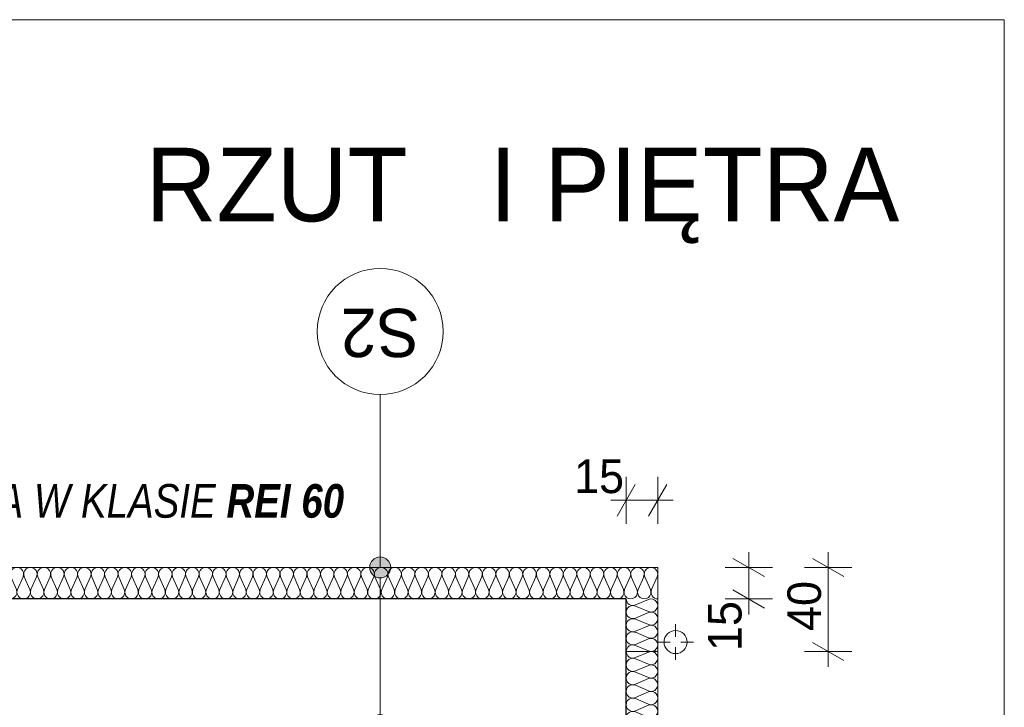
# Model space of a CAD drawing. Extents: x -547885 to -186295, y -25370 to 156194.
# Tile 214 of 256: x -474911 to -470223, y 80422 to 83694. Entities that reach past the tile are written whole.
import ezdxf

# ---------------------------------------------------------------- set-up
doc = ezdxf.new("R2010")
doc.units = 0
doc.header["$MEASUREMENT"] = 0
for name, color, linetype in [('Arch ocieplenie', 7, 'Continuous'), ('Arch opisy', 7, 'Continuous'), ('INWENT WYMIARY', 7, 'Continuous')]:
    doc.layers.add(name, color=color, linetype=linetype)
for name, color, linetype, lineweight, true_color in [('Arch ocieplenie_Nr_Pióra__44', 7, 'Continuous', 9, 0x029e21), ('Arch ocieplenie_Nr_Pióra__9', 7, 'Continuous', 9, 0x3dad99), ('Arch wykończenie_Nr_Pióra__3', 7, 'Continuous', 18, 0xff6600)]:
    doc.layers.add(name, color=color, linetype=linetype, lineweight=lineweight, true_color=true_color)
for name, color, linetype, lineweight in [('Arch opisy_Nr_Pióra__1', 7, 'Continuous', 25), ('Arch opisy_Nr_Pióra__21', 7, 'Continuous', 9), ('ARCH TABELA_Nr_Pióra__21', 7, 'Continuous', 9), ('INWENT DACH_Nr_Pióra__21', 7, 'Continuous', 9), ('INWENT WYMIARY_Nr_Pióra__21', 7, 'Continuous', 9), ('INWENT.ŚCIANY_Nr_Pióra__1', 7, 'Continuous', 25)]:
    doc.layers.add(name, color=color, linetype=linetype, lineweight=lineweight)
doc.styles.add('GENERATED_STYLE_2', font='txt')
doc.styles.add('GENERATED_STYLE_6', font='txt')
doc.styles.add('GENERATED_STYLE_7', font='txt')
doc.dimstyles.new('GENERATED_STYLE__5', dxfattribs={"dimtxt": 160.000002, "dimasz": 114, "dimexe": 0.18, "dimexo": 0, "dimgap": 0.09, "dimtad": 1, "dimtih": 1, "dimtoh": 1, "dimdec": 0, "dimlfac": 0.1, "dimzin": 0, "dimdsep": 46, "dimtxsty": 'GENERATED_STYLE_2', "dimblk": 'ARROWHEAD_2', "dimblk1": 'ARROWHEAD_2', "dimblk2": 'ARROWHEAD_2', "dimcen": 0.09, "dimclrd": 7, "dimclre": 7, "dimclrt": 7, "dimazin": 0, "dimtfac": 1, "dimtdec": 4, "dimtmove": 0, "dimatfit": 3, "dimfxl": 0, "dimtolj": 1, "dimtzin": 0, "dimarcsym": 0})
doc.dimstyles.new('GENERATED_STYLE__7', dxfattribs={"dimtxt": 160.000002, "dimasz": 114, "dimexe": 0.18, "dimexo": 0, "dimgap": 0.09, "dimtad": 1, "dimdec": 0, "dimlfac": 0.1, "dimzin": 0, "dimdsep": 46, "dimtxsty": 'GENERATED_STYLE_2', "dimblk": 'ARROWHEAD_2', "dimblk1": 'ARROWHEAD_2', "dimblk2": 'ARROWHEAD_2', "dimcen": 0.09, "dimclrd": 7, "dimclre": 7, "dimclrt": 7, "dimazin": 0, "dimtfac": 1, "dimtdec": 4, "dimtmove": 0, "dimatfit": 3, "dimfxl": 0, "dimtolj": 1, "dimtzin": 0, "dimarcsym": 0})

# ---------------------------------------------------------------- blocks, each defined once
blk = doc.blocks.new('Izolacja cieplna 14_215', base_point=(-472023.3, 80687.6))
at = {"layer": 'Arch ocieplenie_Nr_Pióra__9', "linetype": 'Continuous'}
for p, q in [((-471918, 80685), (-471978.6, 80658.6)), ((-471978.6, 80653.3), (-471918, 80627)), ((-471918, 80621.6), (-471978.6, 80595.3)), ((-471978.6, 80590), (-471918, 80563.6)), ((-471918, 80558.3), (-471978.6, 80532)), ((-471978.6, 80526.6), (-471918, 80500.3)), ((-471918, 80495), (-471978.6, 80468.6)), ((-471978.6, 80463.3), (-471918, 80437)), ((-471918, 80431.6), (-471978.6, 80405.3)), ((-471978.6, 80400), (-471918, 80373.6)), ((-471918, 80368.3), (-471978.6, 80342)), ((-471978.6, 80336.6), (-471918, 80310.3)), ((-471918, 80305), (-471978.6, 80278.6)), ((-471978.6, 80273.3), (-471918, 80247)), ((-471918, 80241.6), (-471978.6, 80215.3)), ((-471978.6, 80210), (-471918, 80183.6)), ((-471918, 80178.3), (-471978.6, 80152)), ((-471978.6, 80146.6), (-471918, 80120.3)), ((-471918, 80115), (-471978.6, 80088.6)), ((-471978.6, 80083.3), (-471918, 80057)), ((-471918, 80051.6), (-471978.6, 80025.3)), ((-471978.6, 80020), (-471918, 79993.6)), ((-471918, 79988.3), (-471978.6, 79962)), ((-471978.6, 79956.6), (-471918, 79930.3)), ((-471918, 79925), (-471978.6, 79898.6)), ((-471978.6, 79893.3), (-471918, 79867)), ((-471918, 79861.6), (-471978.6, 79835.3)), ((-471978.6, 79830), (-471918, 79803.6)), ((-471918, 79798.3), (-471978.6, 79772)), ((-471978.6, 79766.6), (-471918, 79740.3)), ((-471918, 79735), (-471978.6, 79708.6)), ((-471978.6, 79703.3), (-471918, 79677)), ((-471918, 79671.6), (-471978.6, 79645.3)), ((-471978.6, 79640), (-471918, 79613.6)), ((-471918, 79608.3), (-471978.6, 79582)), ((-471978.6, 79576.6), (-471918, 79550.3)), ((-471918, 79545), (-471978.6, 79518.6)), ((-471978.6, 79513.3), (-471918, 79487)), ((-471918, 79481.6), (-471978.6, 79455.3)), ((-471978.6, 79450), (-471918, 79423.6)), ((-471918, 79418.3), (-471978.6, 79392)), ((-471978.6, 79386.6), (-471918, 79360.3)), ((-471918, 79355), (-471978.6, 79328.6)), ((-471978.6, 79323.3), (-471918, 79297)), ((-471918, 79291.6), (-471978.6, 79265.3)), ((-471978.6, 79260), (-471918, 79233.6)), ((-471918, 79228.3), (-471978.6, 79202)), ((-471978.6, 79196.6), (-471918, 79170.3)), ((-471918, 79165), (-471978.6, 79138.6)), ((-471978.6, 79133.3), (-471918, 79107)), ((-471918, 79101.6), (-471978.6, 79075.3)), ((-471978.6, 79070), (-471918, 79043.6)), ((-471918, 79038.3), (-471978.6, 79012)), ((-471978.6, 79006.6), (-471918, 78980.3)), ((-471918, 78975), (-471978.6, 78948.6)), ((-471978.6, 78943.3), (-471918, 78917)), ((-471918, 78911.6), (-471978.6, 78885.3)), ((-471978.6, 78880), (-471918, 78853.6)), ((-471918, 78848.3), (-471978.6, 78822)), ((-471978.6, 78816.6), (-471918, 78790.3)), ((-471918, 78785), (-471978.6, 78758.6)), ((-471978.6, 78753.3), (-471918, 78727)), ((-471918, 78721.6), (-471978.6, 78695.3)), ((-471978.6, 78690), (-471918, 78663.6)), ((-471918, 78658.3), (-471978.6, 78632)), ((-471978.6, 78626.6), (-471918, 78600.3)), ((-471918, 78595), (-471978.6, 78568.6)), ((-471978.6, 78563.3), (-471918, 78537)), ((-471918, 78531.6), (-471978.6, 78505.3)), ((-471978.6, 78500), (-471918, 78473.6)), ((-471918, 78468.3), (-471978.6, 78442)), ((-471978.6, 78436.6), (-471918, 78410.3))]:
    blk.add_line(p, q, dxfattribs=at)
for centre, start_param, end_param in [((-471991.4, 80687.6), 3.141593, 5.125182), ((-471905.2, 80656), 4.299595, 8.266775), ((-471991.4, 80624.3), 1.158004, 5.125183), ((-471905.2, 80592.6), 4.299595, 8.266775), ((-471991.4, 80561), 1.158004, 5.125183), ((-471991.4, 80497.6), 1.158004, 5.125183), ((-471905.2, 80529.3), 4.299595, 8.266775), ((-471905.2, 80466), 4.299595, 8.266775), ((-471991.4, 80434.3), 1.158004, 5.125183), ((-471991.4, 80371), 1.158004, 5.125183), ((-471905.2, 80402.6), 4.299595, 8.266775), ((-471905.2, 80339.3), 4.299595, 8.266775), ((-471991.4, 80307.6), 1.158004, 5.125183), ((-471905.2, 80276), 4.299595, 8.266775), ((-471991.4, 80244.3), 1.158004, 5.125183), ((-471991.4, 80181), 1.158004, 5.125183), ((-471905.2, 80212.6), 4.299595, 8.266775), ((-471905.2, 80149.3), 4.299595, 8.266775), ((-471991.4, 80117.6), 1.158004, 5.125183), ((-471905.2, 80086), 4.299595, 8.266775), ((-471991.4, 80054.3), 1.158004, 5.125183), ((-471991.4, 79991), 1.158004, 5.125183), ((-471905.2, 80022.6), 4.299595, 8.266775), ((-471905.2, 79959.3), 4.299595, 8.266775), ((-471991.4, 79927.6), 1.158004, 5.125183), ((-471905.2, 79896), 4.299595, 8.266775), ((-471991.4, 79864.3), 1.158004, 5.125183), ((-471991.4, 79801), 1.158004, 5.125183), ((-471905.2, 79832.6), 4.299595, 8.266775), ((-471905.2, 79769.3), 4.299595, 8.266775), ((-471991.4, 79737.6), 1.158004, 5.125183), ((-471905.2, 79706), 4.299595, 8.266775), ((-471991.4, 79674.3), 1.158004, 5.125183), ((-471991.4, 79611), 1.158004, 5.125183), ((-471905.2, 79642.6), 4.299595, 8.266775), ((-471905.2, 79579.3), 4.299595, 8.266775), ((-471991.4, 79547.6), 1.158004, 5.125183), ((-471905.2, 79516), 4.299595, 8.266775), ((-471991.4, 79484.3), 1.158004, 5.125183), ((-471991.4, 79421), 1.158004, 5.125183), ((-471905.2, 79452.6), 4.299595, 8.266775), ((-471905.2, 79389.3), 4.299595, 8.266775), ((-471991.4, 79357.6), 1.158004, 5.125183), ((-471905.2, 79326), 4.299595, 8.266775), ((-471991.4, 79294.3), 1.158004, 5.125183), ((-471991.4, 79231), 1.158004, 5.125183), ((-471905.2, 79262.6), 4.299595, 8.266775), ((-471905.2, 79199.3), 4.299595, 8.266775), ((-471991.4, 79167.6), 1.158004, 5.125183), ((-471991.4, 79104.3), 1.158004, 5.125183), ((-471905.2, 79136), 4.299595, 8.266775), ((-471905.2, 79072.6), 4.299595, 8.266775), ((-471991.4, 79041), 1.158004, 5.125183), ((-471905.2, 79009.3), 4.299595, 8.266775), ((-471991.4, 78977.6), 1.158004, 5.125183), ((-471991.4, 78914.3), 1.158004, 5.125183), ((-471905.2, 78946), 4.299595, 8.266775), ((-471905.2, 78882.6), 4.299595, 8.266775), ((-471991.4, 78851), 1.158004, 5.125183), ((-471905.2, 78819.3), 4.299595, 8.266775), ((-471991.4, 78787.6), 1.158004, 5.125183), ((-471991.4, 78724.3), 1.158004, 5.125183), ((-471905.2, 78756), 4.299595, 8.266775), ((-471905.2, 78692.6), 4.299595, 8.266775), ((-471991.4, 78661), 1.158004, 5.125183), ((-471905.2, 78629.3), 4.299595, 8.266775), ((-471991.4, 78597.6), 1.158004, 5.125183), ((-471991.4, 78534.3), 1.158004, 5.125183), ((-471905.2, 78566), 4.299595, 8.266775), ((-471905.2, 78502.6), 4.299595, 8.266775), ((-471991.4, 78471), 1.158004, 5.125183), ((-471905.2, 78439.3), 4.299595, 8.266775), ((-471991.4, 78407.6), 1.158004, 3.141593)]:
    blk.add_ellipse(centre, major_axis=(31.9, 0), ratio=0.992635, start_param=start_param, end_param=end_param, dxfattribs=at)
blk = doc.blocks.new('Izolacja cieplna 14_221', base_point=(-475598.3, 80937.6))
at = {"layer": 'Arch ocieplenie_Nr_Pióra__44', "linetype": 'Continuous'}
for p, q in [((-475595.6, 81042.9), (-475568.9, 80982.3)), ((-475563.5, 80982.3), (-475536.8, 81042.9)), ((-475531.4, 81042.9), (-475504.7, 80982.3)), ((-475499.3, 80982.3), (-475472.6, 81042.9)), ((-475467.2, 81042.9), (-475440.5, 80982.3)), ((-475435.1, 80982.3), (-475408.4, 81042.9)), ((-475403, 81042.9), (-475376.2, 80982.3)), ((-475370.8, 80982.3), (-475344.1, 81042.9)), ((-475338.7, 81042.9), (-475312, 80982.3)), ((-475306.6, 80982.3), (-475279.9, 81042.9)), ((-475274.5, 81042.9), (-475247.8, 80982.3)), ((-475242.4, 80982.3), (-475215.7, 81042.9)), ((-475210.3, 81042.9), (-475183.6, 80982.3)), ((-475178.2, 80982.3), (-475151.5, 81042.9)), ((-475146.1, 81042.9), (-475119.3, 80982.3)), ((-475113.9, 80982.3), (-475087.2, 81042.9)), ((-475081.8, 81042.9), (-475055.1, 80982.3)), ((-475049.7, 80982.3), (-475023, 81042.9)), ((-475017.6, 81042.9), (-474990.9, 80982.3)), ((-474985.5, 80982.3), (-474958.8, 81042.9)), ((-474953.4, 81042.9), (-474926.7, 80982.3)), ((-474921.3, 80982.3), (-474894.6, 81042.9)), ((-474889.2, 81042.9), (-474862.4, 80982.3)), ((-474857.1, 80982.3), (-474830.3, 81042.9)), ((-474824.9, 81042.9), (-474798.2, 80982.3)), ((-474792.8, 80982.3), (-474766.1, 81042.9)), ((-474760.7, 81042.9), (-474734, 80982.3)), ((-474728.6, 80982.3), (-474701.9, 81042.9)), ((-474696.5, 81042.9), (-474669.8, 80982.3)), ((-474664.4, 80982.3), (-474637.7, 81042.9)), ((-474632.3, 81042.9), (-474605.5, 80982.3)), ((-474600.2, 80982.3), (-474573.4, 81042.9)), ((-474568, 81042.9), (-474541.3, 80982.3)), ((-474535.9, 80982.3), (-474509.2, 81042.9)), ((-474503.8, 81042.9), (-474477.1, 80982.3)), ((-474471.7, 80982.3), (-474445, 81042.9)), ((-474439.6, 81042.9), (-474412.9, 80982.3)), ((-474407.5, 80982.3), (-474380.8, 81042.9)), ((-474375.4, 81042.9), (-474348.7, 80982.3)), ((-474343.3, 80982.3), (-474316.5, 81042.9)), ((-474311.1, 81042.9), (-474284.4, 80982.3)), ((-474279, 80982.3), (-474252.3, 81042.9)), ((-474246.9, 81042.9), (-474220.2, 80982.3)), ((-474214.8, 80982.3), (-474188.1, 81042.9)), ((-474182.7, 81042.9), (-474156, 80982.3)), ((-474150.6, 80982.3), (-474123.9, 81042.9)), ((-474118.5, 81042.9), (-474091.8, 80982.3)), ((-474086.4, 80982.3), (-474059.6, 81042.9)), ((-474054.2, 81042.9), (-474027.5, 80982.3)), ((-474022.1, 80982.3), (-473995.4, 81042.9)), ((-473990, 81042.9), (-473963.3, 80982.3)), ((-473957.9, 80982.3), (-473931.2, 81042.9)), ((-473925.8, 81042.9), (-473899.1, 80982.3)), ((-473893.7, 80982.3), (-473867, 81042.9)), ((-473861.6, 81042.9), (-473834.9, 80982.3)), ((-473829.5, 80982.3), (-473802.7, 81042.9)), ((-473797.4, 81042.9), (-473770.6, 80982.3)), ((-473765.2, 80982.3), (-473738.5, 81042.9)), ((-473733.1, 81042.9), (-473706.4, 80982.3)), ((-473701, 80982.3), (-473674.3, 81042.9)), ((-473668.9, 81042.9), (-473642.2, 80982.3)), ((-473636.8, 80982.3), (-473610.1, 81042.9)), ((-473604.7, 81042.9), (-473578, 80982.3)), ((-473572.6, 80982.3), (-473545.9, 81042.9)), ((-473540.5, 81042.9), (-473513.7, 80982.3)), ((-473508.3, 80982.3), (-473481.6, 81042.9)), ((-473476.2, 81042.9), (-473449.5, 80982.3)), ((-473444.1, 80982.3), (-473417.4, 81042.9)), ((-473412, 81042.9), (-473385.3, 80982.3)), ((-473379.9, 80982.3), (-473353.2, 81042.9)), ((-473347.8, 81042.9), (-473321.1, 80982.3)), ((-473315.7, 80982.3), (-473289, 81042.9)), ((-473283.6, 81042.9), (-473256.8, 80982.3)), ((-473251.4, 80982.3), (-473224.7, 81042.9)), ((-473219.3, 81042.9), (-473192.6, 80982.3)), ((-473187.2, 80982.3), (-473160.5, 81042.9)), ((-473155.1, 81042.9), (-473128.4, 80982.3)), ((-473123, 80982.3), (-473096.3, 81042.9)), ((-473090.9, 81042.9), (-473064.2, 80982.3)), ((-473058.8, 80982.3), (-473032.1, 81042.9)), ((-473026.7, 81042.9), (-472999.9, 80982.3)), ((-472994.6, 80982.3), (-472967.8, 81042.9)), ((-472962.4, 81042.9), (-472935.7, 80982.3)), ((-472930.3, 80982.3), (-472903.6, 81042.9)), ((-472898.2, 81042.9), (-472871.5, 80982.3)), ((-472866.1, 80982.3), (-472839.4, 81042.9)), ((-472834, 81042.9), (-472807.3, 80982.3)), ((-472801.9, 80982.3), (-472775.2, 81042.9)), ((-472769.8, 81042.9), (-472743, 80982.3)), ((-472737.7, 80982.3), (-472710.9, 81042.9)), ((-472705.5, 81042.9), (-472678.8, 80982.3)), ((-472673.4, 80982.3), (-472646.7, 81042.9)), ((-472641.3, 81042.9), (-472614.6, 80982.3)), ((-472609.2, 80982.3), (-472582.5, 81042.9)), ((-472577.1, 81042.9), (-472550.4, 80982.3)), ((-472545, 80982.3), (-472518.3, 81042.9)), ((-472512.9, 81042.9), (-472486.2, 80982.3)), ((-472480.8, 80982.3), (-472454, 81042.9)), ((-472448.6, 81042.9), (-472421.9, 80982.3)), ((-472416.5, 80982.3), (-472389.8, 81042.9)), ((-472384.4, 81042.9), (-472357.7, 80982.3)), ((-472352.3, 80982.3), (-472325.6, 81042.9)), ((-472320.2, 81042.9), (-472293.5, 80982.3)), ((-472288.1, 80982.3), (-472261.4, 81042.9)), ((-472256, 81042.9), (-472229.3, 80982.3)), ((-472223.9, 80982.3), (-472197.1, 81042.9)), ((-472191.7, 81042.9), (-472165, 80982.3)), ((-472159.6, 80982.3), (-472132.9, 81042.9)), ((-472127.5, 81042.9), (-472100.8, 80982.3)), ((-472095.4, 80982.3), (-472068.7, 81042.9)), ((-472063.3, 81042.9), (-472036.6, 80982.3)), ((-472031.2, 80982.3), (-472004.5, 81042.9)), ((-471999.1, 81042.9), (-471972.4, 80982.3)), ((-471967, 80982.3), (-471940.2, 81042.9)), ((-471934.9, 81042.9), (-471908.1, 80982.3)), ((-471902.7, 80982.3), (-471876, 81042.9))]:
    blk.add_line(p, q, dxfattribs=at)
for centre, start_param, end_param in [((-475566.2, 81055.7), 5.870392, 9.837571), ((-475502, 81055.7), 5.870392, 9.837571), ((-475437.8, 81055.7), 5.870392, 9.837571), ((-475373.5, 81055.7), 5.870392, 9.837571), ((-475309.3, 81055.7), 5.870392, 9.837571), ((-475245.1, 81055.7), 5.870392, 9.837571), ((-475180.9, 81055.7), 5.870392, 9.837571), ((-475116.6, 81055.7), 5.870392, 9.837571), ((-475052.4, 81055.7), 5.870392, 9.837571), ((-474988.2, 81055.7), 5.870392, 9.837571), ((-474924, 81055.7), 5.870392, 9.837571), ((-474859.7, 81055.7), 5.870392, 9.837571), ((-474795.5, 81055.7), 5.870392, 9.837571), ((-474731.3, 81055.7), 5.870392, 9.837571), ((-474667.1, 81055.7), 5.870392, 9.837571), ((-474602.9, 81055.7), 5.870392, 9.837571), ((-474538.6, 81055.7), 5.870392, 9.837571), ((-474474.4, 81055.7), 5.870392, 9.837571), ((-474410.2, 81055.7), 5.870392, 9.837571), ((-474346, 81055.7), 5.870392, 9.837571), ((-474281.7, 81055.7), 5.870392, 9.837571), ((-474217.5, 81055.7), 5.870392, 9.837571), ((-474153.3, 81055.7), 5.870392, 9.837571), ((-474089.1, 81055.7), 5.870392, 9.837571), ((-474024.8, 81055.7), 5.870392, 9.837571), ((-473960.6, 81055.7), 5.870392, 9.837571), ((-473896.4, 81055.7), 5.870392, 9.837571), ((-473832.2, 81055.7), 5.870392, 9.837571), ((-473767.9, 81055.7), 5.870392, 9.837571), ((-473703.7, 81055.7), 5.870392, 9.837571), ((-473639.5, 81055.7), 5.870392, 9.837571), ((-473575.3, 81055.7), 5.870392, 9.837571), ((-473511, 81055.7), 5.870392, 9.837571), ((-473446.8, 81055.7), 5.870392, 9.837571), ((-473382.6, 81055.7), 5.870392, 9.837571), ((-473318.4, 81055.7), 5.870392, 9.837571), ((-473254.1, 81055.7), 5.870392, 9.837571), ((-473189.9, 81055.7), 5.870392, 9.837571), ((-473125.7, 81055.7), 5.870392, 9.837571), ((-473061.5, 81055.7), 5.870392, 9.837571), ((-472997.2, 81055.7), 5.870392, 9.837571), ((-472933, 81055.7), 5.870392, 9.837571), ((-472868.8, 81055.7), 5.870392, 9.837571), ((-472804.6, 81055.7), 5.870392, 9.837571), ((-472740.4, 81055.7), 5.870392, 9.837571), ((-472676.1, 81055.7), 5.870392, 9.837571), ((-472611.9, 81055.7), 5.870392, 9.837571), ((-472547.7, 81055.7), 5.870392, 9.837571), ((-472483.5, 81055.7), 5.870392, 9.837571), ((-472419.2, 81055.7), 5.870392, 9.837571), ((-472355, 81055.7), 5.870392, 9.837571), ((-472290.8, 81055.7), 5.870392, 9.837571), ((-472226.6, 81055.7), 5.870392, 9.837571), ((-472162.3, 81055.7), 5.870392, 9.837571), ((-472098.1, 81055.7), 5.870392, 9.837571), ((-472033.9, 81055.7), 5.870392, 9.837571), ((-471969.7, 81055.7), 5.870392, 9.837571), ((-471905.4, 81055.7), 5.870392, 9.837571), ((-475598.3, 80969.5), 4.712389, 6.695979), ((-475534.1, 80969.5), 2.7288, 6.695979), ((-475469.9, 80969.5), 2.7288, 6.695979), ((-475405.7, 80969.5), 2.7288, 6.695979), ((-475341.4, 80969.5), 2.7288, 6.695979), ((-475277.2, 80969.5), 2.7288, 6.695979), ((-475213, 80969.5), 2.7288, 6.695979), ((-475148.8, 80969.5), 2.7288, 6.695979), ((-475084.5, 80969.5), 2.7288, 6.695979), ((-475020.3, 80969.5), 2.7288, 6.695979), ((-474956.1, 80969.5), 2.7288, 6.695979), ((-474891.9, 80969.5), 2.7288, 6.695979), ((-474827.6, 80969.5), 2.7288, 6.695979), ((-474763.4, 80969.5), 2.7288, 6.695979), ((-474699.2, 80969.5), 2.7288, 6.695979), ((-474635, 80969.5), 2.7288, 6.695979), ((-474570.7, 80969.5), 2.7288, 6.695979), ((-474506.5, 80969.5), 2.7288, 6.695979), ((-474442.3, 80969.5), 2.7288, 6.695979), ((-474378.1, 80969.5), 2.7288, 6.695979), ((-474313.8, 80969.5), 2.7288, 6.695979), ((-474249.6, 80969.5), 2.7288, 6.695979), ((-474185.4, 80969.5), 2.7288, 6.695979), ((-474121.2, 80969.5), 2.7288, 6.695979), ((-474056.9, 80969.5), 2.7288, 6.695979), ((-473992.7, 80969.5), 2.7288, 6.695979), ((-473928.5, 80969.5), 2.7288, 6.695979), ((-473864.3, 80969.5), 2.7288, 6.695979), ((-473800.1, 80969.5), 2.7288, 6.695979), ((-473735.8, 80969.5), 2.7288, 6.695979), ((-473671.6, 80969.5), 2.7288, 6.695979), ((-473607.4, 80969.5), 2.7288, 6.695979), ((-473543.2, 80969.5), 2.7288, 6.695979), ((-473478.9, 80969.5), 2.7288, 6.695979), ((-473414.7, 80969.5), 2.7288, 6.695979), ((-473350.5, 80969.5), 2.7288, 6.695979), ((-473286.3, 80969.5), 2.7288, 6.695979), ((-473222, 80969.5), 2.7288, 6.695979), ((-473157.8, 80969.5), 2.7288, 6.695979), ((-473093.6, 80969.5), 2.7288, 6.695979), ((-473029.4, 80969.5), 2.7288, 6.695979), ((-472965.1, 80969.5), 2.7288, 6.695979), ((-472900.9, 80969.5), 2.7288, 6.695979), ((-472836.7, 80969.5), 2.7288, 6.695979), ((-472772.5, 80969.5), 2.7288, 6.695979), ((-472708.2, 80969.5), 2.7288, 6.695979), ((-472644, 80969.5), 2.7288, 6.695979), ((-472579.8, 80969.5), 2.7288, 6.695979), ((-472515.6, 80969.5), 2.7288, 6.695979), ((-472451.3, 80969.5), 2.7288, 6.695979), ((-472387.1, 80969.5), 2.7288, 6.695979), ((-472322.9, 80969.5), 2.7288, 6.695979), ((-472258.7, 80969.5), 2.7288, 6.695979), ((-472194.4, 80969.5), 2.7288, 6.695979), ((-472130.2, 80969.5), 2.7288, 6.695979), ((-472066, 80969.5), 2.7288, 6.695979), ((-472001.8, 80969.5), 2.7288, 6.695979), ((-471937.6, 80969.5), 2.7288, 6.695979), ((-471873.3, 80969.5), 2.7288, 4.712389)]:
    blk.add_ellipse(centre, major_axis=(32.1, 0), ratio=0.993449, start_param=start_param, end_param=end_param, dxfattribs=at)
blk = doc.blocks.new('Izolacja cieplna 14_226', base_point=(-472023.3, 80937.6))
at = {"layer": 'Arch ocieplenie_Nr_Pióra__44', "linetype": 'Continuous'}
for p, q in [((-471918, 80935), (-471978.6, 80909)), ((-471978.6, 80903.8), (-471918, 80877.8)), ((-471918, 80872.5), (-471978.6, 80846.5)), ((-471978.6, 80841.3), (-471918, 80815.3)), ((-471918, 80810), (-471978.6, 80784)), ((-471978.6, 80778.8), (-471918, 80752.8)), ((-471918, 80747.5), (-471978.6, 80721.5)), ((-471978.6, 80716.3), (-471918, 80690.3))]:
    blk.add_line(p, q, dxfattribs=at)
for centre, start_param, end_param in [((-471991.4, 80875.1), 1.158004, 5.125183), ((-471991.4, 80937.6), 3.141593, 5.125182), ((-471905.2, 80906.4), 4.299595, 8.266775), ((-471905.2, 80843.9), 4.299595, 8.266775), ((-471991.4, 80812.6), 1.158004, 5.125183), ((-471905.2, 80781.4), 4.299595, 8.266775), ((-471991.4, 80750.1), 1.158004, 5.125183), ((-471991.4, 80687.6), 1.158004, 3.141593), ((-471905.2, 80718.9), 4.299595, 8.266775)]:
    blk.add_ellipse(centre, major_axis=(31.9, 0), ratio=0.979571, start_param=start_param, end_param=end_param, dxfattribs=at)
blk = doc.blocks.new('*D767')
at = {"layer": 'INWENT WYMIARY_Nr_Pióra__21', "linetype": 'Continuous'}
for p, q in [((-472023.3, 81294.5), (-472023.3, 81519.5)), ((-471873.3, 81294.5), (-471873.3, 81519.5)), ((-471980, 81482), (-472066.6, 81332)), ((-471916.6, 81332), (-471830, 81482)), ((-472096.7, 81407), (-472023.3, 81407)), ((-472023.3, 81407), (-471873.3, 81407)), ((-471873.3, 81407), (-471800, 81407))]:
    blk.add_line(p, q, dxfattribs=at)
at = {"layer": 'INWENT WYMIARY_Nr_Pióra__21', "insert": (-472271.5, 81439), "char_height": 160, "attachment_point": 7, "style": 'GENERATED_STYLE_2'}
blk.add_mtext('{15}', dxfattribs=at)
blk = doc.blocks.new('ARROWHEAD_2')
at = {"color": 0, "linetype": 'Continuous', "lineweight": 0}
for p, q in [((-0.378, -0.655), (0.378, 0.655)), ((0, 0), (-1, 0))]:
    blk.add_line(p, q, dxfattribs=at)
blk = doc.blocks.new('*D768')
at = {"layer": 'INWENT WYMIARY_Nr_Pióra__21', "linetype": 'Continuous'}
for p, q in [((-471440, 81087.6), (-471440, 81161)), ((-471365, 81044.3), (-471515, 81130.9)), ((-471327.5, 81087.6), (-471552.5, 81087.6)), ((-471440, 80937.6), (-471440, 81087.6)), ((-471515, 80980.9), (-471365, 80894.3)), ((-471327.5, 80937.6), (-471552.5, 80937.6)), ((-471440, 80864.3), (-471440, 80937.6))]:
    blk.add_line(p, q, dxfattribs=at)
at = {"layer": 'INWENT WYMIARY_Nr_Pióra__21', "insert": (-471472, 80689.5), "char_height": 160, "attachment_point": 7, "rotation": 90, "style": 'GENERATED_STYLE_2'}
blk.add_mtext('{15}', dxfattribs=at)
blk = doc.blocks.new('*D769')
at = {"layer": 'INWENT WYMIARY_Nr_Pióra__21', "linetype": 'Continuous'}
for p, q in [((-471061.7, 81087.6), (-471061.7, 81161)), ((-470986.7, 81044.3), (-471136.7, 81130.9)), ((-470949.2, 81087.6), (-471174.2, 81087.6)), ((-471061.7, 80687.6), (-471061.7, 81087.6)), ((-471136.7, 80730.9), (-470986.7, 80644.3)), ((-470949.2, 80687.6), (-471174.2, 80687.6)), ((-471061.7, 80614.3), (-471061.7, 80687.6))]:
    blk.add_line(p, q, dxfattribs=at)
at = {"layer": 'INWENT WYMIARY_Nr_Pióra__21', "insert": (-471093.7, 80785.2), "char_height": 160, "attachment_point": 7, "rotation": 90, "style": 'GENERATED_STYLE_2'}
blk.add_mtext('{40}', dxfattribs=at)
blk = doc.blocks.new('Linia_150', base_point=(-473194.6, 80337.6))
at = {"layer": 'Arch opisy_Nr_Pióra__21', "linetype": 'Continuous'}
for points in [[(-473144.6, 81087.6), (-473148.4, 81106.8), (-473159.3, 81123), (-473175.5, 81133.8), (-473194.6, 81137.6), (-473213.7, 81133.8), (-473230, 81123), (-473240.8, 81106.8), (-473244.6, 81087.6), (-473240.8, 81068.5), (-473230, 81052.3), (-473213.7, 81041.4), (-473194.6, 81037.6), (-473175.5, 81041.4), (-473159.3, 81052.3), (-473148.4, 81068.5)], [(-473144.6, 80337.6), (-473148.4, 80356.8), (-473159.3, 80373), (-473175.5, 80383.8), (-473194.6, 80387.6), (-473213.7, 80383.8), (-473230, 80373), (-473240.8, 80356.8), (-473244.6, 80337.6), (-473240.8, 80318.5), (-473230, 80302.3), (-473213.7, 80291.4), (-473194.6, 80287.6), (-473175.5, 80291.4), (-473159.3, 80302.3), (-473148.4, 80318.5)]]:
    blk.add_hatch(color=256, dxfattribs=at).paths.add_polyline_path(points, flags=0)
blk.add_line((-473194.6, 80387.6), (-473194.6, 81037.6), dxfattribs=at)
for centre in [(-473194.6, 81087.6), (-473194.6, 80337.6)]:
    blk.add_circle(centre, 50, dxfattribs=at)
blk = doc.blocks.new('Linia_151', base_point=(-473194.6, 81087.6))
at = {"layer": 'Arch opisy_Nr_Pióra__21', "linetype": 'Continuous'}
blk.add_line((-473194.6, 81087.6), (-473194.6, 81910.2), dxfattribs=at)
blk.add_circle((-473194.6, 82210.2), 300, dxfattribs=at)

msp = doc.modelspace()

# ---------------------------------------------------------------- linework, layer by layer
at = {"layer": 'ARCH TABELA_Nr_Pióra__21', "linetype": 'Continuous'}
for p, q in [((-510973.3, 83694.2), (-470223.3, 83694.2)), ((-470223.3, 83694.2), (-470223.3, 55244.2))]:
    msp.add_line(p, q, dxfattribs=at)
at = {"layer": 'Arch wykończenie_Nr_Pióra__3', "linetype": 'Continuous'}
for p, q in [((-471873.3, 81087.6), (-475718.3, 81087.6)), ((-471873.3, 78407.6), (-471873.3, 81087.6)), ((-471873.3, 80687.6), (-472023.3, 80687.6))]:
    msp.add_line(p, q, dxfattribs=at)
at = {"layer": 'INWENT DACH_Nr_Pióra__21', "linetype": 'Continuous'}
for p, q in [((-471788.3, 80757.6), (-471788.3, 80817.6)), ((-471813.3, 80732.6), (-471873.3, 80732.6)), ((-471763.3, 80732.6), (-471703.3, 80732.6)), ((-471788.3, 80707.6), (-471788.3, 80647.6))]:
    msp.add_line(p, q, dxfattribs=at)
msp.add_circle((-471788.3, 80732.6), 55, dxfattribs=at)
at = {"layer": 'INWENT.ŚCIANY_Nr_Pióra__1', "linetype": 'Continuous'}
for p, q in [((-472023.3, 80937.6), (-475698.3, 80937.6)), ((-472023.3, 78457.6), (-472023.3, 80937.6))]:
    msp.add_line(p, q, dxfattribs=at)

# ---------------------------------------------------------------- block references
at = {"layer": 'Arch ocieplenie', "color": 104, "linetype": 'Continuous', "lineweight": 13, "true_color": 0x029e21}
for name, p in [('Izolacja cieplna 14_221', (-475598.3, 80937.6)), ('Izolacja cieplna 14_226', (-472023.3, 80937.6)), ('Izolacja cieplna 14_215', (-472023.3, 80687.6))]:
    msp.add_blockref(name, p, dxfattribs=at)
at = {"layer": 'Arch opisy', "linetype": 'Continuous'}
for name, p in [('Linia_151', (-473194.6, 81087.6)), ('Linia_150', (-473194.6, 80337.6))]:
    msp.add_blockref(name, p, dxfattribs=at)

# ---------------------------------------------------------------- texts
at = {"layer": 'Arch opisy_Nr_Pióra__1', "linetype": 'Continuous', "insert": (-473194.6, 82088.8), "char_height": 230, "attachment_point": 2, "rotation": 180, "style": 'GENERATED_STYLE_7'}
msp.add_mtext('{S2}', dxfattribs=at)
at = {"layer": 'Arch opisy_Nr_Pióra__21', "linetype": 'Continuous', "insert": (-470723.3, 83084.7), "char_height": 350, "attachment_point": 3, "style": 'GENERATED_STYLE_6'}
msp.add_mtext('{RZUT   I PIĘTRA}', dxfattribs=at)
at = {"layer": 'INWENT WYMIARY_Nr_Pióra__21', "linetype": 'Continuous', "insert": (-474471.3, 81322), "char_height": 160, "attachment_point": 8, "style": 'GENERATED_STYLE_2'}
msp.add_mtext('\\A1;{\\fArial Narrow Zachodni|b0|i1|c0|p34;ŚCIANA W KLASIE \\fArial Narrow Zachodni|b1|i1|c0|p34;REI 60}', dxfattribs=at)

# ---------------------------------------------------------------- dimensions: what is measured, and where the dimension line sits
at = {"layer": 'INWENT WYMIARY', "linetype": 'Continuous'}
dim = msp.add_linear_dim(base=(-472023.3, 81407), p1=(-472023.3, 80937.6), p2=(-471873.3, 81087.6), dimstyle='GENERATED_STYLE__5', dxfattribs=at)
dim.commit()
dim.dimension.update_dxf_attribs({"geometry": '*D767', "text_midpoint": (-472150.1, 81519)})
for base, p1, picture, middle in [((-471440, 80937.6), (-472023.3, 80937.6), '*D768', (-471552, 80810.9)), ((-471061.7, 80687.6), (-471873.3, 80687.6), '*D769', (-471173.7, 80906.7))]:
    dim = msp.add_linear_dim(base=base, p1=p1, p2=(-471873.3, 81087.6), angle=90, dimstyle='GENERATED_STYLE__7', dxfattribs=at)
    dim.commit()
    dim.dimension.update_dxf_attribs({"geometry": picture, "text_midpoint": middle})

doc.saveas('drawing.dxf')
